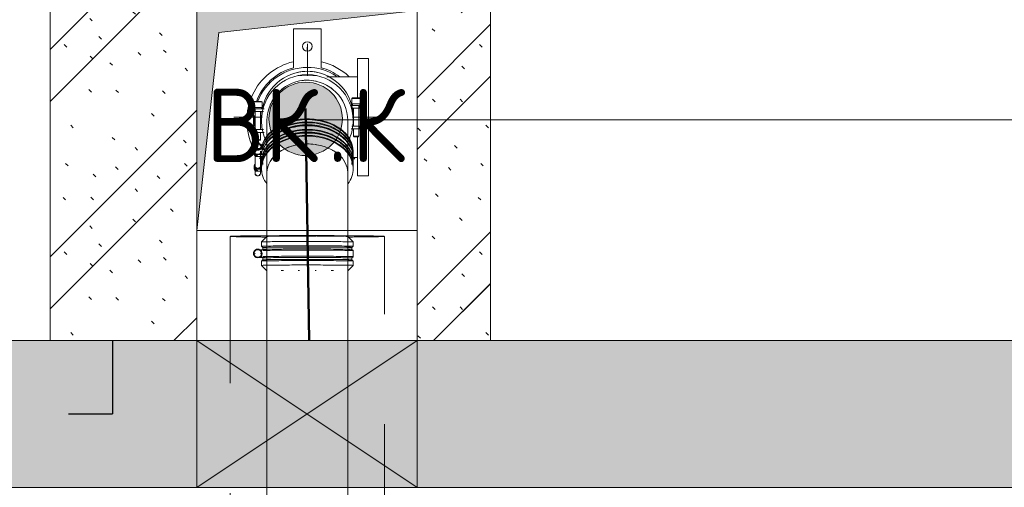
# Model space of a CAD drawing. Header units: millimetres. Extents: x -3267 to 40126, y 29201 to 102288.
# Tile 132 of 256: x 20159 to 21501, y 40994 to 41631. Entities that reach past the tile are written whole.
import ezdxf

# ---------------------------------------------------------------- set-up
doc = ezdxf.new("R2010")
doc.units = ezdxf.units.MM
for name, pattern in [('3_ Штрих_ 1 х 1 мм', [200, 100, -100]), ('4_ Штрихпунктир_ 10 х 2 мм', [1400, 1000, -200, 0, -200]), ('ADSK_Осевая', [450, 250, -100, 0, -100]), ('ADSK_Штрих', [300, 200, -100]), ('ADSK_Штрих_ш2 п1_5', [350, 200, -150])]:
    doc.linetypes.add(name, pattern=pattern)
for name, color, linetype, lineweight in [('A-____-NOTE-TEXT', 5, 'Continuous', 5), ('A-DETL-GENF-OTLN', 7, 'Continuous', 9), ('A-GLAZ-____-MCUT', 7, 'Continuous', 9), ('A-GLAZ-____-OTLN', 7, 'Continuous', 9), ('A-WALL-____-MCUT', 7, 'Continuous', 9), ('A-WALL-____-PATT', 7, 'Continuous', 9), ('I-WALL-____-MCUT', 7, 'Continuous', 9), ('M-EQPM-____-OTLN', 7, 'Continuous', 9), ('P-PIPE-____-CNTR', 7, 'ADSK_Осевая', 18), ('S-BEAM-____-OTLN', 7, 'Continuous', 9), ('S-GRID-____-OTLN', 7, 'Continuous', 9), ('Греющ. кабель', 204, 'Continuous', 50)]:
    doc.layers.add(name, color=color, linetype=linetype, lineweight=lineweight)
for name, color, linetype, lineweight, true_color in [('A-DETL-____-OTLN', 7, 'Continuous', 9, 0x00a600), ('A-DOOR-____-HDLN', 5, 'ADSK_Штрих', 18, 0x0000ff), ('P-PIPE-____-OTLN', 9, 'Continuous', 50, 0x808080)]:
    doc.layers.add(name, color=color, linetype=linetype, lineweight=lineweight, true_color=true_color)
doc.styles.add('GOST Common', font='GOST_Common.ttf', dxfattribs={"height": 100})
pattern_1 = [(135, (150.28, 188.64), (-282.8427, 3e-14), [5, -395]), (135, (174.9, 237.36), (-282.8427, 3e-14), [5, -395]), (135, (211.96, 236.53), (-282.8427, 3e-14), [5, -395]), (135, (114.96, 223.96), (-282.8427, 3e-14), [5, -395]), (135, (77.54, 223.96), (-282.8427, 3e-14), [5, -395]), (135, (57.44, 184.52), (-282.8427, 3e-14), [5, -395]), (135, (66.21, 142.9), (-282.8427, 3e-14), [5, -395]), (135, (107.33, 161), (-282.8427, 3e-14), [5, -395]), (135, (99.08, 130.94), (-282.8427, 3e-14), [5, -395]), (135, (22.6, 136.46), (-282.8427, 3e-14), [5, -395]), (135, (21.16, 168.08), (-282.8427, 3e-14), [5, -395]), (135, (46.13, 96.12), (-282.8427, 3e-14), [5, -395]), (135, (3.54, 74.6), (-282.8427, 3e-14), [5, -395]), (135, (40.3, 47.56), (-282.8427, 3e-14), [5, -395]), (135, (39.77, 18.47), (-282.8427, 3e-14), [5, -395]), (135, (76.94, 37.28), (-282.8427, 3e-14), [5, -395]), (135, (114.18, 62.4), (-282.8427, 3e-14), [5, -395]), (135, (139.87, 90.2), (-282.8427, 3e-14), [5, -395]), (135, (141.44, 15.82), (-282.8427, 3e-14), [5, -395]), (135, (188.69, 26.73), (-282.8427, 3e-14), [5, -395]), (135, (176.14, 51.36), (-282.8427, 3e-14), [5, -395]), (135, (177.03, 0), (-282.8427, 3e-14), [5, -395]), (135, (276.61, 8.22), (-282.8427, 3e-14), [5, -395]), (135, (271.19, 31.72), (-282.8427, 3e-14), [5, -395]), (135, (268.29, 119.65), (-282.8427, 3e-14), [5, -395]), (135, (237.92, 101.95), (-282.8427, 3e-14), [5, -395]), (135, (237.92, 158.27), (-282.8427, 3e-14), [5, -395]), (135, (260.4, 204.35), (-282.8427, 3e-14), [5, -395]), (135, (275.54, 235.4), (-282.8427, 3e-14), [5, -395]), (135, (117.62, 268.96), (-282.8427, 3e-14), [5, -395]), (135, (203.62, 273.83), (-282.8427, 3e-14), [5, -395]), (135, (47.24, 279.3), (-282.8427, 3e-14), [5, -395]), (135, (23.2, 266.16), (-282.8427, 3e-14), [5, -395]), (135, (42.78, 232.52), (-282.8427, 3e-14), [5, -395]), (135, (177.76, 90.57), (-282.8427, 3e-14), [5, -395]), (135, (181.12, 121.8), (-282.8427, 3e-14), [5, -395]), (135, (206.73, 172.06), (-282.8427, 3e-14), [5, -395]), (135, (143.14, 136.62), (-282.8427, 3e-14), [5, -395]), (135, (211.51, 131.86), (-282.8427, 3e-14), [5, -395]), (135, (81.47, 95.1), (-282.8427, 3e-14), [5, -395]), (135, (235.13, 60.46), (-282.8427, 3e-14), [5, -395]), (135, (242.24, 4.89), (-282.8427, 3e-14), [5, -395]), (45, (0, 106.07), (-282.8427, 0), []), (45, (106.07, 0), (-282.8427, 0), []), (45, (176.78, 0), (-282.8427, 0), []), (45, (0, 176.78), (-282.8427, 0), [])]

# ---------------------------------------------------------------- blocks, each defined once
blk = doc.blocks.new('АР_Канал вертикальный прямоугольный - ВК_К-5078308-ВКК_02_К1_З_ЭОМ_кабель_')
at = {"layer": 'M-EQPM-____-OTLN', "lineweight": 5, "true_color": 0xe2e2e2}
blk.add_hatch(color=254, dxfattribs=at).paths.add_polyline_path([(-150, -150), (-120, 120), (150, 150), (-150, 150), (-150, -122.1)])
at = {"layer": 'M-EQPM-____-OTLN', "color": 253, "lineweight": 13, "true_color": 0xaaaaaa}
for p, q in [((150, 150), (-150, 150)), ((-150, 150), (-150, -150)), ((150, 150), (-150, 150)), ((-150, 150), (-150, -150)), ((-120, 120), (150, 150)), ((-120, 120), (150, 150)), ((150, -150), (150, 150)), ((-150, -150), (-120, 120)), ((-150, -150), (-120, 120)), ((-150, -150), (150, -150))]:
    blk.add_line(p, q, dxfattribs=at)
at = {"layer": 'M-EQPM-____-OTLN', "color": 253, "lineweight": 5, "true_color": 0xaaaaaa}
for p, q in [((-150, -150), (-150, 150)), ((-150, 150), (150, 150)), ((150, 150), (150, -150)), ((150, -150), (-150, -150))]:
    blk.add_line(p, q, dxfattribs=at)
blk = doc.blocks.new('АР_Отверстие прямоугольное - ОВВ-6892781-ВКК_02_К1_З_ЭОМ_кабель_')
at = {"layer": 'A-GLAZ-____-OTLN', "lineweight": 5, "true_color": 0xf0f0f0}
blk.add_hatch(color=7, dxfattribs=at).paths.add_polyline_path([(275, 100), (-25, 100), (-25, -100), (275, -100), (275, -8)])
at = {"layer": 'A-GLAZ-____-MCUT', "color": 253, "lineweight": 5, "true_color": 0xaaaaaa}
for p, q in [((-25, 100), (-25, -100)), ((275, 100), (275, -100))]:
    blk.add_line(p, q, dxfattribs=at)
at = {"layer": 'A-GLAZ-____-OTLN', "color": 253, "lineweight": 5, "true_color": 0xaaaaaa}
for p, q in [((275, 100), (-25, -100)), ((-25, 100), (275, -100))]:
    blk.add_line(p, q, dxfattribs=at)
at = {"layer": 'A-GLAZ-____-OTLN', "color": 253, "lineweight": 13, "true_color": 0xaaaaaa}
for p, q in [((275, 100), (-25, 100)), ((-25, 100), (-25, -100)), ((275, -100), (275, 100)), ((-25, -100), (275, -100))]:
    blk.add_line(p, q, dxfattribs=at)
blk = doc.blocks.new('АР_Перемычка - 200__Уx2_50x5__Оп_170_50x5_-250-8174740-ВКК_02_К1_З_ЭОМ_кабель_')
at = {"layer": 'S-BEAM-____-OTLN', "color": 9, "linetype": '3_ Штрих_ 1 х 1 мм', "lineweight": 25, "true_color": 0xc4c4c4}
for p, q in [((1070, 100), (1070, -100)), ((-990, 0), (1070, 0))]:
    blk.add_line(p, q, dxfattribs=at)
blk = doc.blocks.new('Наметкина 10_РД_АР_К1_отсоединено_rvt-1-ВКК_02_К1_З_ЭОМ_кабель_')
at = {"layer": 'A-WALL-____-PATT', "lineweight": 5, "true_color": 0xaaaaaa}
h = blk.add_hatch(dxfattribs=at)
h.set_pattern_fill('FP_1', color=253, style=0, pattern_type=2)
h.set_pattern_definition(pattern_1)
h.paths.add_polyline_path([(18599.8, 41475), (18675, 41475), (18675, 42100), (18475, 42100), (18475, 41475)])
h = blk.add_hatch(dxfattribs=at)
h.set_pattern_fill('FP_1', color=253, style=0, pattern_type=2)
h.set_pattern_definition(pattern_1)
h.paths.add_polyline_path([(19075, 41475), (19075, 42100), (18975, 42100), (18975, 41475)])
h = blk.add_hatch(dxfattribs=at)
h.set_pattern_fill('FP_1', color=253, style=0, pattern_type=2)
h.set_pattern_definition(pattern_1)
h.paths.add_polyline_path([(20925, 41275), (20925, 41475), (18310, 41475), (18310, 41275), (20703.7, 41275)])
h.paths.add_polyline_path([(16670, 41275), (16670, 41475), (16500, 41475), (16500, 41275)])
at = {"layer": 'A-WALL-____-MCUT', "color": 253, "lineweight": 5, "true_color": 0xaaaaaa}
for p, q in [((18675, 41475), (18310, 41475)), ((18975, 41475), (18675, 41475)), ((20925, 41475), (18975, 41475)), ((18310, 41275), (18675, 41275)), ((18675, 41275), (18975, 41275)), ((18975, 41275), (20925, 41275))]:
    blk.add_line(p, q, dxfattribs=at)
at = {"layer": 'I-WALL-____-MCUT', "color": 253, "lineweight": 5, "true_color": 0xaaaaaa}
for p, q in [((18475, 42100), (18475, 41475)), ((19075, 41475), (19075, 42100)), ((18675, 41475), (18675, 41625)), ((18975, 41625), (18975, 41475)), ((18475, 41475), (18675, 41475)), ((18975, 41475), (19075, 41475))]:
    blk.add_line(p, q, dxfattribs=at)
at = {"layer": 'A-GLAZ-____-OTLN', "color": 253, "lineweight": 5, "true_color": 0xaaaaaa, "rotation": 180}
blk.add_blockref('АР_Отверстие прямоугольное - ОВВ-6892781-ВКК_02_К1_З_ЭОМ_кабель_', (18950, 41375), dxfattribs=at)
at = {"layer": 'M-EQPM-____-OTLN', "color": 253, "lineweight": 5, "true_color": 0xaaaaaa}
blk.add_blockref('АР_Канал вертикальный прямоугольный - ВК_К-5078308-ВКК_02_К1_З_ЭОМ_кабель_', (18825, 41775), dxfattribs=at)
at = {"layer": 'S-BEAM-____-OTLN', "color": 253, "lineweight": 5, "true_color": 0xaaaaaa}
blk.add_blockref('АР_Перемычка - 200__Уx2_50x5__Оп_170_50x5_-250-8174740-ВКК_02_К1_З_ЭОМ_кабель_', (17490, 41375), dxfattribs=at)
at = {"layer": 'A-____-NOTE-TEXT', "color": 253, "lineweight": 5, "true_color": 0xaaaaaa, "char_height": 100, "attachment_point": 1, "style": 'GOST Common'}
for s, insert, width in [('ВК', (18687.4, 41818.6), 200.422), ('\\fGOST Common|b0|i0|c204|p34|;К', (18885.8, 41818.6), 96.202), ('\\fGOST Common|b0|i0|c204|p34|;.', (18852.8, 41818.6), 40.084)]:
    blk.add_mtext(s, dxfattribs=dict(at, insert=insert, width=width))
blk = doc.blocks.new('ВК_Чугун_Безраструбная_Отвод - SML-27687434-ВКК_02_К1_З_ЭОМ_кабель_')
at = {"layer": 'P-PIPE-____-OTLN', "color": 46, "lineweight": 9, "true_color": 0x785107, "flags": 128}
for points in [[(18770.5, 41704.2), (18770.5, 41676.7), (18770.5, 41644.7), (18770.5, 41617.9)], [(18880.5, 41617.9), (18880.5, 41651.1), (18880.5, 41682.4), (18880.5, 41704.2)]]:
    blk.add_lwpolyline(points, dxfattribs=at)
at = {"layer": 'P-PIPE-____-OTLN', "color": 46, "lineweight": 9, "true_color": 0x785107}
for major_axis, start_param, end_param in [((-55, 0), 4.712389, 6.283185), ((55, 0), 1.391675, 1.570796), ((55, 0), 0, 1.378162)]:
    blk.add_ellipse((18825.5, 41704.2), major_axis=major_axis, ratio=0.707107, start_param=start_param, end_param=end_param, dxfattribs=at)
at = {"layer": 'P-PIPE-____-OTLN', "color": 43, "lineweight": 9, "true_color": 0xbba883}
for start_param, end_param in [(2.879793, 3.141593), (2.733873, 2.832035), (2.617994, 2.709567), (2.277935, 2.617994), (2.094395, 2.203768), (1.808088, 2.07972), (1.570796, 1.763431), (1.378162, 1.562813), (1.047198, 1.333505), (0.937825, 1.045012), (0.785398, 0.863658), (0.432026, 0.785398), (0.274012, 0.40772), (0, 0.261799)]:
    blk.add_ellipse((18825.5, 41617), major_axis=(55, 0), ratio=0.01, start_param=start_param, end_param=end_param, dxfattribs=at)
blk = doc.blocks.new('Соединитель Norma Rapid1 - Соединитель Norma Rapid 2-27521680-ВКК_02_К1_З_ЭОМ_кабель_')
at = {"layer": 'P-PIPE-____-OTLN', "lineweight": 9}
for p, q in [((18770.5, 41617), (18763, 41609.5)), ((18763, 41609.5), (18763, 41603.6)), ((18888, 41609.5), (18880.5, 41617)), ((18888, 41603.6), (18888, 41609.5)), ((18752.2, 41593.8), (18752.2, 41593.7)), ((18754.4, 41593.7), (18754.4, 41593.3)), ((18770, 41598.7), (18761, 41598.7)), ((18761.7, 41593.3), (18761.7, 41593.7)), ((18763, 41603.6), (18765.1, 41601.9)), ((18765.1, 41599.4), (18763, 41597.7)), ((18763, 41597.7), (18763, 41589.4)), ((18763.9, 41593.7), (18763.9, 41593.8)), ((18765.1, 41601.9), (18765.1, 41599.4)), ((18886, 41601.9), (18888, 41603.6)), ((18886, 41599.4), (18886, 41601.9)), ((18888, 41597.7), (18886, 41599.4)), ((18888, 41589.4), (18888, 41597.7)), ((18758, 41588.7), (18767.7, 41588.7)), ((18758, 41588.4), (18764.2, 41588.4)), ((18763, 41589.4), (18765.1, 41587.7)), ((18765.1, 41585.2), (18763, 41583.5)), ((18763, 41583.5), (18763, 41577.5)), ((18765.1, 41587.7), (18765.1, 41585.2)), ((18769.1, 41588.7), (18770.3, 41588.7)), ((18886, 41587.7), (18888, 41589.4)), ((18886, 41585.2), (18886, 41587.7)), ((18888, 41583.5), (18886, 41585.2)), ((18888, 41577.5), (18888, 41583.5)), ((18763, 41577.5), (18770.5, 41570)), ((18880.5, 41570), (18888, 41577.5))]:
    blk.add_line(p, q, dxfattribs=at)
for centre, major_axis, ratio, start_param, end_param in [((18825.5, 41609.5), (62.5, 0), 0.01, 2.585843, 3.141593), ((18825.5, 41617), (55, 0), 0.01, 3.131592, 3.141593), ((18825.5, 41609.5), (62.5, 0), 0.01, 2.026413, 2.584441), ((18825.5, 41617), (55, 0), 0.01, 2.202619, 2.279103), ((18825.5, 41609.5), (62.5, 0), 0.01, 1.575921, 2.025301), ((18825.5, 41617), (55, 0), 0.01, 1.762845, 1.795196), ((18825.5, 41609.5), (62.5, 0), 0.01, 1.102463, 1.563792), ((18825.5, 41617), (55, 0), 0.01, 1.346397, 1.378747), ((18825.5, 41609.5), (62.5, 0), 0.01, 0.539319, 1.101273), ((18825.5, 41617), (55, 0), 0.01, 0.862489, 0.938973), ((18825.5, 41617), (55, 0), 0.01, 0.448799, 0.505317), ((18825.5, 41609.5), (62.5, 0), 0.01, 0.01, 0.537694), ((18825.5, 41617), (55, 0), 0.01, 0, 0.01), ((18825.5, 41609.5), (62.5, 0), 0.01, 0, 0.01), ((18758, 41593.8), (5.85, 0), 0.99995, 2.094395, 3.141593), ((18758, 41593.7), (5.85, 0), 0.99995, 2.094395, 3.141593), ((18758, 41593.8), (5.85, 0), 0.99995, 3.141593, 4.18879), ((18758, 41593.7), (5.85, 0), 0.99995, 3.141593, 6.283185), ((18758, 41593.8), (5, 0), 0.99995, 0, 3.141593), ((18758, 41593.7), (5, 0), 0.99995, 2.617994, 3.141593), ((18758, 41593.7), (5, 0), 0.99995, 2.617994, 3.141593), ((18758, 41593.4), (5, 0), 0.99995, 2.617994, 3.141593), ((18758, 41593.4), (5, 0), 0.99995, 2.617994, 3.141593), ((18758, 41593.8), (5, 0), 0.99995, 3.141593, 6.283185), ((18758, 41593.7), (5, 0), 0.99995, 3.141593, 3.665191), ((18758, 41593.7), (5, 0), 0.99995, 3.141593, 3.665191), ((18758, 41593.4), (5, 0), 0.99995, 3.141593, 3.665191), ((18758, 41593.4), (5, 0), 0.99995, 3.141593, 3.926991), ((18758, 41593.8), (5.85, 0), 0.99995, 0, 2.094395), ((18758, 41593.8), (5.85, 0), 0.99995, 4.18879, 6.283185), ((18758, 41593.7), (5.85, 0), 0.99995, 0, 1.047198), ((18825.5, 41603.6), (62.5, 0), 0.01, 2.692794, 3.141593), ((18825.5, 41601.9), (60.4, 0), 0.01, 2.633112, 3.141593), ((18825.5, 41599.4), (60.4, 0), 0.01, 2.633551, 3.141593), ((18825.5, 41599.4), (60.4, 0), 0.01, 3.141593, 3.318184), ((18825.5, 41597.7), (62.5, 0), 0.01, 2.692794, 2.875953), ((18825.5, 41599.4), (60.4, 0), 0.01, 3.400535, 3.549863), ((18825.5, 41603.6), (62.5, 0), 0.01, 2.586875, 2.692794), ((18825.5, 41597.7), (62.5, 0), 0.01, 2.587898, 2.692794), ((18825.5, 41603.6), (62.5, 0), 0.01, 2.243995, 2.584441), ((18825.5, 41597.7), (62.5, 0), 0.01, 2.028066, 2.584441), ((18825.5, 41601.9), (60.4, 0), 0.01, 2.249342, 2.63028), ((18825.5, 41599.4), (60.4, 0), 0.01, 2.249342, 2.63028), ((18825.5, 41603.6), (62.5, 0), 0.01, 2.027243, 2.243995), ((18825.5, 41601.9), (60.4, 0), 0.01, 2.043845, 2.243995), ((18825.5, 41599.4), (60.4, 0), 0.01, 2.044198, 2.243995), ((18825.5, 41603.6), (62.5, 0), 0.01, 1.795196, 2.025301), ((18825.5, 41601.9), (60.4, 0), 0.01, 1.795196, 2.041585), ((18825.5, 41599.4), (60.4, 0), 0.01, 1.576095, 2.041585), ((18825.5, 41597.7), (62.5, 0), 0.01, 1.575921, 2.025301), ((18825.5, 41603.6), (62.5, 0), 0.01, 1.575921, 1.795196), ((18825.5, 41601.9), (60.4, 0), 0.01, 1.576095, 1.795196), ((18825.5, 41603.6), (62.5, 0), 0.01, 1.346397, 1.563792), ((18825.5, 41601.9), (60.4, 0), 0.01, 1.086899, 1.563554), ((18825.5, 41599.4), (60.4, 0), 0.01, 1.087277, 1.563554), ((18825.5, 41597.7), (62.5, 0), 0.01, 1.104233, 1.563792), ((18825.5, 41603.6), (62.5, 0), 0.01, 1.103352, 1.346397), ((18825.5, 41603.6), (62.5, 0), 0.01, 0.897598, 1.101273), ((18825.5, 41601.9), (60.4, 0), 0.01, 0.494476, 1.084479), ((18825.5, 41599.4), (60.4, 0), 0.01, 0.494985, 1.084479), ((18825.5, 41597.7), (62.5, 0), 0.01, 0.5417, 1.101273), ((18825.5, 41603.6), (62.5, 0), 0.01, 0.540515, 0.897598), ((18825.5, 41601.9), (60.4, 0), 0.01, 0.448799, 0.491194), ((18825.5, 41599.4), (60.4, 0), 0.01, 0, 0.491194), ((18825.5, 41603.6), (62.5, 0), 0.01, 0, 0.537694), ((18825.5, 41597.7), (62.5, 0), 0.01, 0, 0.537694), ((18825.5, 41601.9), (60.4, 0), 0.01, 0, 0.448799), ((18825.5, 41599.4), (60.4, 0), 0.01, 5.874915, 6.024243), ((18825.5, 41603.6), (62.5, 0), 0.01, 5.834386, 5.931047), ((18758, 41593.4), (5, 0), 0.99995, 3.665191, 3.926991), ((18758, 41593.4), (5, 0), 0.99995, 4.45059, 4.712389), ((18758, 41593.4), (5, 0), 0.99995, 4.45059, 4.712389), ((18825.5, 41583.5), (62.5, 0), 0.01, 2.590359, 3.129675), ((18825.5, 41583.5), (62.5, 0), 0.01, 3.129675, 3.141593), ((18825.5, 41587.7), (60.4, 0), 0.01, 2.635657, 3.141593), ((18825.5, 41585.2), (60.4, 0), 0.01, 2.636096, 3.141593), ((18825.5, 41589.4), (62.5, 0), 0.01, 2.589337, 2.875781), ((18825.5, 41585.2), (60.4, 0), 0.01, 3.400535, 3.549863), ((18825.5, 41589.4), (62.5, 0), 0.01, 2.029224, 2.584441), ((18825.5, 41583.5), (62.5, 0), 0.01, 2.030047, 2.584441), ((18825.5, 41587.7), (60.4, 0), 0.01, 2.249342, 2.63028), ((18825.5, 41585.2), (60.4, 0), 0.01, 2.249342, 2.63028), ((18825.5, 41587.7), (60.4, 0), 0.01, 2.045893, 2.243995), ((18825.5, 41585.2), (60.4, 0), 0.01, 2.046246, 2.243995), ((18825.5, 41589.4), (62.5, 0), 0.01, 1.575921, 2.025301), ((18825.5, 41587.7), (60.4, 0), 0.01, 1.576095, 2.041585), ((18825.5, 41585.2), (60.4, 0), 0.01, 1.576095, 2.041585), ((18825.5, 41583.5), (62.5, 0), 0.01, 1.575921, 2.025301), ((18825.5, 41589.4), (62.5, 0), 0.01, 1.105473, 1.563792), ((18825.5, 41587.7), (60.4, 0), 0.01, 1.346397, 1.563554), ((18825.5, 41585.2), (60.4, 0), 0.01, 1.08947, 1.563554), ((18825.5, 41583.5), (62.5, 0), 0.01, 1.346397, 1.563792), ((18825.5, 41587.7), (60.4, 0), 0.01, 1.089092, 1.346397), ((18825.5, 41583.5), (62.5, 0), 0.01, 1.106354, 1.346397), ((18825.5, 41589.4), (62.5, 0), 0.01, 0.543368, 1.101273), ((18825.5, 41587.7), (60.4, 0), 0.01, 0.497425, 1.084479), ((18825.5, 41585.2), (60.4, 0), 0.01, 0.497934, 1.084479), ((18825.5, 41583.5), (62.5, 0), 0.01, 0.544552, 1.101273), ((18825.5, 41587.7), (60.4, 0), 0.01, 0, 0.491194), ((18825.5, 41585.2), (60.4, 0), 0.01, 0, 0.491194), ((18825.5, 41589.4), (62.5, 0), 0.01, 0, 0.537694), ((18825.5, 41583.5), (62.5, 0), 0.01, 0, 0.537694), ((18825.5, 41585.2), (60.4, 0), 0.01, 5.874915, 6.024243), ((18825.5, 41585.2), (60.4, 0), 0.01, 6.106594, 6.283185), ((18825.5, 41577.5), (62.5, 0), 0.01, 2.591391, 3.141593), ((18825.5, 41577.5), (62.5, 0), 0.01, 2.030877, 2.584441), ((18825.5, 41570), (55, 0), 0.01, 2.243995, 2.279103), ((18825.5, 41570), (55, 0), 0.01, 2.202619, 2.243995), ((18825.5, 41577.5), (62.5, 0), 0.01, 1.575921, 2.025301), ((18825.5, 41570), (55, 0), 0.01, 1.762845, 1.795196), ((18825.5, 41577.5), (62.5, 0), 0.01, 1.107243, 1.563792), ((18825.5, 41570), (55, 0), 0.01, 1.346397, 1.378747), ((18825.5, 41577.5), (62.5, 0), 0.01, 0.897598, 1.101273), ((18825.5, 41570), (55, 0), 0.01, 0.862489, 0.938973), ((18825.5, 41577.5), (62.5, 0), 0.01, 0.545748, 0.897598), ((18825.5, 41577.5), (62.5, 0), 0.01, 0.448799, 0.537694), ((18825.5, 41577.5), (62.5, 0), 0.01, 0, 0.448799)]:
    blk.add_ellipse(centre, major_axis=major_axis, ratio=ratio, start_param=start_param, end_param=end_param, dxfattribs=at)
blk = doc.blocks.new('Соединитель Norma Rapid1 - Соединитель Norma Rapid 2-V1222-ВКК_02_К1_З_ЭОМ_кабель_')
at = {"layer": 'P-PIPE-____-OTLN', "color": 7, "lineweight": 9}
for p, q in [((18752.2, 41738.7), (18752.2, 41733.5)), ((18753, 41732.2), (18753, 41729.4)), ((18753.5, 41730.9), (18754.4, 41730.1)), ((18754.4, 41732.2), (18754.4, 41702.4)), ((18758, 41728.6), (18766.7, 41728.6)), ((18761.7, 41702.4), (18761.7, 41732.2)), ((18761.7, 41730.1), (18762.6, 41730.9)), ((18763, 41732.1), (18763, 41727.9)), ((18763.9, 41733.5), (18763.9, 41738.7)), ((18766.7, 41735.7), (18763.9, 41735.7)), ((18888, 41727.9), (18888, 41732.1)), ((18766.8, 41725.9), (18758, 41725.9)), ((18763.4, 41715.7), (18761.7, 41715.7)), ((18763, 41723.7), (18763, 41717.9)), ((18765.1, 41726.7), (18765.1, 41724.9)), ((18765.1, 41716.6), (18765.1, 41714.9)), ((18886, 41724.9), (18886, 41726.7)), ((18886, 41714.9), (18886, 41716.6)), ((18888, 41717.9), (18888, 41723.7)), ((18753, 41712.2), (18753, 41709.4)), ((18755.4, 41700.6), (18755.9, 41700.3)), ((18758, 41708.6), (18763.3, 41708.6)), ((18764.2, 41705.9), (18758, 41705.9)), ((18760.2, 41700.3), (18760.6, 41700.6)), ((18763, 41713.7), (18763, 41709.5)), ((18888, 41709.5), (18888, 41713.7))]:
    blk.add_line(p, q, dxfattribs=at)
for centre, major_axis, start_param, end_param in [((18825.5, 41727.9), (62.5, 0), 0, 2.936458), ((18825.5, 41732.1), (62.5, 0), 1.795197, 2.243995), ((18825.5, 41726.7), (60.4, 0), 1.795197, 2.249342), ((18825.5, 41732.1), (62.5, 0), 1.346398, 1.795196), ((18825.5, 41723.7), (62.5, 0), 1.346398, 1.795196), ((18825.5, 41726.7), (60.4, 0), 1.346398, 1.795196), ((18825.5, 41737.4), (55, 0), 1.540533, 1.60106), ((18825.5, 41726.7), (60.4, 0), 0.897598, 1.346397), ((18825.5, 41732.1), (62.5, 0), 0.897599, 1.346397), ((18825.5, 41732.1), (62.5, 0), 2.243996, 3.034976), ((18825.5, 41717.9), (62.5, 0), 0, 2.875781), ((18825.5, 41723.7), (62.5, 0), 2.243996, 2.875781), ((18825.5, 41723.7), (62.5, 0), 1.795197, 2.243995), ((18825.5, 41713.7), (62.5, 0), 1.795197, 2.243995), ((18825.5, 41716.6), (60.4, 0), 1.795197, 2.249342), ((18825.5, 41713.7), (62.5, 0), 1.346398, 1.795196), ((18825.5, 41716.6), (60.4, 0), 1.346398, 1.795196), ((18825.5, 41716.6), (60.4, 0), 0.897598, 1.346397), ((18825.5, 41723.7), (62.5, 0), 0.897599, 1.346397), ((18825.5, 41713.7), (62.5, 0), 0.897599, 1.346397), ((18825.5, 41732.1), (62.5, 0), 0, 0.897598), ((18825.5, 41723.7), (62.5, 0), 0, 0.897598), ((18758, 41739.3), (5, 0), 0.216927, 2.924672), ((18825.5, 41709.5), (62.5, 0), 0, 3.141593), ((18825.5, 41713.7), (62.5, 0), 2.243996, 3.141593), ((18825.5, 41704.2), (55, 0), 1.762845, 1.795196), ((18825.5, 41704.2), (55, 0), 1.346397, 1.378747), ((18825.5, 41713.7), (62.5, 0), 0, 0.897598), ((18758, 41738.7), (5.85, 0), 2.680302, 3.05896), ((18758, 41738.7), (5.85, 0), 3.141593, 4.188784), ((18758, 41733.5), (5.85, 0), 3.141593, 6.283185), ((18758, 41739.3), (5, 0), 3.141593, 6.283185), ((18758, 41732.2), (5, 0), 3.141593, 4.712389), ((18758, 41729.4), (5, 0), 2.617994, 3.141593), ((18758, 41729.4), (5, 0), 3.141593, 4.712389), ((18758, 41732.2), (4.64, 0), 3.236366, 6.188412), ((18758, 41729.4), (4, 0), 2.879793, 3.141593), ((18758, 41729.4), (4, 0), 3.141593, 4.712389), ((18758, 41738.7), (5.85, 0), 4.18879, 6.283185), ((18825.5, 41704.2), (55, 0), 2.202619, 2.279103), ((18825.5, 41704.2), (55, 0), 0.862489, 0.938973), ((18825.5, 41727.9), (62.5, 0), 6.245825, 6.283185), ((18758, 41712.2), (5, 0), 2.356194, 3.141593), ((18825.5, 41717.9), (62.5, 0), 2.953613, 3.141593), ((18825.5, 41723.7), (62.5, 0), 3.091025, 3.141593), ((18825.5, 41717.9), (62.5, 0), 3.141593, 3.178953), ((18825.5, 41704.2), (55, 0), 2.692794, 2.712063), ((18825.5, 41704.2), (55, 0), 0.42953, 0.448799), ((18825.5, 41717.9), (62.5, 0), 6.245825, 6.283185), ((18758, 41712.2), (5, 0), 3.141593, 4.712389), ((18758, 41709.4), (5, 0), 2.356194, 3.141593), ((18758, 41709.4), (5, 0), 3.141593, 4.712389), ((18758, 41712.2), (4, 0), 2.879793, 3.141593), ((18758, 41712.2), (4, 0), 3.141593, 6.283185), ((18758, 41709.4), (4, 0), 2.879793, 3.141593), ((18758, 41709.4), (4, 0), 3.141593, 4.712389), ((18758, 41702.4), (3.64, 0), 3.141593, 6.283185), ((18758, 41701.8), (3.03, 0), 3.141593, 6.283185), ((18758, 41712.2), (4, 0), 0, 0.261799), ((18825.5, 41709.5), (62.5, 0), 3.141593, 3.638238), ((18825.5, 41709.5), (62.5, 0), 5.793499, 6.283185)]:
    blk.add_ellipse(centre, major_axis=major_axis, ratio=0.707107, start_param=start_param, end_param=end_param, dxfattribs=at)
blk = doc.blocks.new('ВК_Чугун_Безраструбная_Отвод - SML-27687402-ВКК_02_К1_З_ЭОМ_кабель_')
at = {"layer": 'P-PIPE-____-OTLN', "color": 46, "lineweight": 9, "true_color": 0x785107, "flags": 128}
for points in [[(18770.5, 41775), (18770.5, 41770.3), (18770.5, 41756.4), (18770.5, 41738.4)], [(18880.5, 41738.4), (18880.5, 41759.1), (18880.5, 41771.6), (18880.5, 41775)]]:
    blk.add_lwpolyline(points, dxfattribs=at)
at = {"layer": 'P-PIPE-____-OTLN', "color": 46, "lineweight": 9, "true_color": 0x785107}
for start, end in [(90, 133.6784), (0, 90), (135, 180)]:
    blk.add_arc((18825.5, 41775), 55, start, end, dxfattribs=at)
for start_param, end_param in [(1.876359, 2.15425), (1.570797, 1.7897), (1.351894, 1.570797), (0.987343, 1.265236)]:
    blk.add_ellipse((18825.5, 41738.4), major_axis=(55, 0), ratio=0.707107, start_param=start_param, end_param=end_param, dxfattribs=at)
blk = doc.blocks.new('Соединитель Norma Rapid1 - Соединитель Norma Rapid 2-V1223-ВКК_02_К1_З_ЭОМ_кабель_')
at = {"layer": 'P-PIPE-____-OTLN', "color": 7, "lineweight": 9}
for p, q in [((18752.2, 41739.7), (18752.2, 41734.5)), ((18753, 41733.1), (18753, 41730.4)), ((18753.5, 41731.9), (18754.4, 41731.1)), ((18754.4, 41733.1), (18754.4, 41703.3)), ((18760, 41729.6), (18766.1, 41729.6)), ((18761.7, 41703.3), (18761.7, 41733.1)), ((18761.7, 41731.1), (18762.6, 41731.9)), ((18763, 41733.1), (18763, 41728.9)), ((18763.9, 41734.5), (18763.9, 41739.7)), ((18767.1, 41736.7), (18763.9, 41736.7)), ((18765.1, 41727.7), (18765.1, 41725.9)), ((18886, 41725.9), (18886, 41727.7)), ((18888, 41728.9), (18888, 41733.1)), ((18763.4, 41716.7), (18761.7, 41716.7)), ((18763, 41724.7), (18763, 41718.8)), ((18763, 41714.7), (18763, 41710.5)), ((18765.1, 41717.6), (18765.1, 41715.9)), ((18886, 41715.9), (18886, 41717.6)), ((18888, 41718.8), (18888, 41724.7)), ((18888, 41710.5), (18888, 41714.7)), ((18753, 41713.1), (18753, 41710.4)), ((18755.4, 41701.5), (18755.9, 41701.2)), ((18758, 41709.6), (18763.1, 41709.6)), ((18760.2, 41701.2), (18760.6, 41701.5))]:
    blk.add_line(p, q, dxfattribs=at)
for centre, major_axis, start_param, end_param in [((18825.5, 41733.1), (-62.5, 0), 3.141593, 6.199425), ((18825.5, 41724.7), (62.5, 0), 0.000001, 2.875781), ((18825.5, 41728.9), (62.5, 0), 1.795197, 2.692794), ((18825.5, 41728.9), (62.5, 0), 1.346398, 1.795196), ((18825.5, 41738.4), (55, 0), 1.346398, 1.795197), ((18825.5, 41728.9), (62.5, 0), 0.897599, 1.346397), ((18825.5, 41714.7), (62.5, 0), 0.000001, 3.141593), ((18825.5, 41718.8), (62.5, 0), 1.795197, 2.692794), ((18825.5, 41718.8), (62.5, 0), 1.346398, 1.795196), ((18825.5, 41710.5), (62.5, 0), 1.346398, 1.795196), ((18825.5, 41718.8), (62.5, 0), 0.897599, 1.346397), ((18825.5, 41728.9), (62.5, 0), 0.4488, 0.897598), ((18758, 41739.7), (5.85, 0), 2.094394, 3.141592), ((18758, 41740.3), (5, 0), 1.570796, 3.141592), ((18758, 41740.3), (5, 0), 6.283185, 7.853981), ((18758, 41739.7), (5.85, 0), 0, 1.047197), ((18825.5, 41728.9), (62.5, 0), 2.692794, 2.959314), ((18825.5, 41710.5), (62.5, 0), 1.795197, 2.692794), ((18825.5, 41710.5), (62.5, 0), 0.897599, 1.346397), ((18825.5, 41718.8), (62.5, 0), 0.4488, 0.897598), ((18825.5, 41710.5), (62.5, 0), 0.4488, 0.897598), ((18825.5, 41728.9), (62.5, 0), 0.000001, 0.448798), ((18758, 41739.7), (5.85, 0), 3.141593, 3.747836), ((18758, 41730.4), (5, 0), 2.879793, 3.141592), ((18758, 41730.4), (5, 0), 3.141593, 4.712388), ((18758, 41740.3), (5, 0), 3.358518, 6.066263), ((18758, 41730.4), (4, 0), 3.141593, 4.450589), ((18758, 41739.7), (5.85, 0), 5.676978, 6.283185), ((18825.5, 41710.5), (62.5, 0), 2.692794, 3.141593), ((18825.5, 41718.8), (62.5, 0), 2.692794, 2.875781), ((18825.5, 41718.8), (62.5, 0), 0.000001, 0.448798), ((18825.5, 41710.5), (-62.5, 0), 3.141593, 3.590391), ((18758, 41713.1), (5, 0), 2.356194, 3.141592), ((18825.5, 41718.8), (62.5, 0), 2.97647, 3.141593), ((18825.5, 41724.7), (62.5, 0), 3.113881, 3.141593), ((18758, 41713.1), (5, 0), 3.141593, 4.712386), ((18758, 41710.4), (5, 0), 2.356194, 3.141592), ((18758, 41710.4), (5, 0), 3.141593, 4.712386), ((18758, 41713.1), (4, 0), 2.879793, 3.141592), ((18758, 41713.1), (4, 0), 3.141593, 4.450589), ((18758, 41710.4), (4, 0), 2.879793, 3.141592), ((18758, 41710.4), (4, 0), 3.141593, 4.450589), ((18758, 41713.1), (4, 0), 4.974188, 6.283185), ((18758, 41713.1), (4, 0), 0, 0.261799)]:
    blk.add_ellipse(centre, major_axis=major_axis, ratio=0.707107, start_param=start_param, end_param=end_param, dxfattribs=at)
blk = doc.blocks.new('Соединитель Norma Rapid1 - Соединитель Norma Rapid 2-V1224-ВКК_02_К1_З_ЭОМ_кабель_')
at = {"layer": 'P-PIPE-____-OTLN', "color": 7, "lineweight": 9}
for p, q in [((18753, 41801.2), (18752.2, 41800.4)), ((18752.2, 41800.4), (18752.2, 41793)), ((18763.9, 41800.4), (18752.2, 41800.4)), ((18763, 41801.2), (18753, 41801.2)), ((18753, 41801.2), (18763, 41801.2)), ((18763.9, 41800.4), (18763, 41801.2)), ((18763.9, 41793), (18763.9, 41800.4)), ((18752.2, 41793), (18753.4, 41791.1)), ((18763.9, 41793), (18752.2, 41793)), ((18753, 41791.1), (18753, 41787.2)), ((18753, 41791.1), (18758, 41791.1)), ((18753, 41787.2), (18754.5, 41787.2)), ((18758, 41787.2), (18753, 41787.2)), ((18758, 41791.1), (18753.4, 41791.1)), ((18754, 41787.2), (18758, 41787.2)), ((18754.2, 41787.2), (18754, 41787.2)), ((18757, 41791.1), (18754.2, 41791.1)), ((18754.4, 41791.1), (18754.4, 41748.9)), ((18758, 41791.1), (18766.7, 41791.1)), ((18765.8, 41787.2), (18758, 41787.2)), ((18761.7, 41762.8), (18761.7, 41787.2)), ((18762.7, 41791.1), (18763.9, 41793)), ((18753, 41762.8), (18753, 41758.9)), ((18753, 41762.8), (18758, 41762.8)), ((18754.5, 41762.8), (18753, 41762.8)), ((18753, 41758.9), (18754.5, 41758.9)), ((18758, 41758.9), (18753, 41758.9)), ((18754, 41762.8), (18754.2, 41762.8)), ((18758, 41762.8), (18754, 41762.8)), ((18754, 41758.9), (18758, 41758.9)), ((18754.2, 41758.9), (18754, 41758.9)), ((18758, 41762.8), (18765.8, 41762.8)), ((18766.7, 41758.9), (18758, 41758.9)), ((18761.7, 41748.9), (18761.7, 41758.9)), ((18754.4, 41748.9), (18755, 41748.1)), ((18761.7, 41748.9), (18754.4, 41748.9)), ((18761.1, 41748.1), (18755, 41748.1)), ((18755, 41748.1), (18761.1, 41748.1)), ((18761.1, 41748.1), (18761.7, 41748.9))]:
    blk.add_line(p, q, dxfattribs=at)
for radius, start, end in [(62.5, 0, 180), (62.5, 77.1429, 102.8572), (62.5, 77.1429, 102.8572), (62.5, 77.1429, 102.8572), (62.5, 77.1429, 102.8572), (62.5, 77.1429, 102.8572), (55, 77.1429, 104.6539), (55, 126.2008, 130.583), (55, 49.417, 53.7992), (55, 154.2857, 156.6941), (55, 23.306, 25.7143), (62.5, 180, 203.2824), (62.5, 336.7174, 0)]:
    blk.add_arc((18825.5, 41775), radius, start, end, dxfattribs=at)
blk = doc.blocks.new('ВК_Чугун_Безраструбная_Ревизия прямоугольная - R-27464636-ВКК_02_К1_З_ЭОМ_кабель_')
at = {"layer": 'P-PIPE-____-OTLN', "color": 46, "lineweight": 9, "true_color": 0x785107}
for p, q in [((18908.7, 41859.6), (18893.7, 41859.6)), ((18851.9, 41834.6), (18893.7, 41834.6)), ((18893.7, 41804.9), (18893.7, 41829.6)), ((18908.7, 41829.6), (18908.7, 41729.6)), ((18893.7, 41729.6), (18893.7, 41753.5)), ((18893.7, 41724.6), (18888, 41724.6)), ((18893.7, 41699.6), (18908.7, 41699.6))]:
    blk.add_line(p, q, dxfattribs=at)
for centre, start_param, end_param in [((18893.7, 41829.6), 0, 1.570796), ((18908.7, 41829.6), 0, 1.570796), ((18893.7, 41729.6), 1.570796, 3.141593), ((18908.7, 41729.6), 1.570796, 3.141593)]:
    blk.add_ellipse(centre, major_axis=(0, 30), ratio=0.00009, start_param=start_param, end_param=end_param, dxfattribs=at)
blk = doc.blocks.new('ВК_SML_Опорная труба для стояков_Опорное кольцо - Опорное кольцо-43352124-ВКК_02_К1_З_ЭОМ_кабель_')
at = {"layer": 'P-PIPE-____-OTLN', "color": 46, "lineweight": 9, "true_color": 0x785107}
for p, q in [((18844.5, 41900), (18806.5, 41900)), ((18806.5, 41900), (18806.5, 41847)), ((18844.5, 41847), (18844.5, 41900))]:
    blk.add_line(p, q, dxfattribs=at)
for centre, radius, start, end in [((18825.5, 41876), 6.5, 0, 180), ((18825.5, 41876), 6.5, 180, 0), ((18825.5, 41775), 82.5, 103.5407, 206.1052), ((18825.5, 41775), 82.5, 46.5376, 76.4593), ((18825.5, 41776), 73.5, 104.9813, 160.6061), ((18825.5, 41775), 72.5, 90, 159.4287), ((18825.5, 41775), 72.5, 56.873, 90), ((18825.5, 41776), 73.5, 53.3472, 75.0187), ((18825.5, 41776), 73.5, 168.088, 192.9165), ((18825.5, 41775), 72.5, 174.4553, 185.5447), ((18825.5, 41776), 73.5, 201.658, 206.5057), ((18825.5, 41775), 72.5, 201.1297, 209.9042), ((18825.5, 41775), 82.5, 218.0421, 219.7573), ((18825.5, 41775), 82.5, 320.2342, 321.766)]:
    blk.add_arc(centre, radius, start, end, dxfattribs=at)
blk = doc.blocks.new('Соединитель Norma Rapid - Соединитель Norma Rapid-28483966-ВКК_02_К1_З_ЭОМ_кабель_')
at = {"layer": 'P-PIPE-____-OTLN', "color": 7, "lineweight": 9}
blk.add_ellipse((18825.7, 41779.6), major_axis=(0, 62.5), ratio=1, start_param=6.058786, end_param=6.507585, dxfattribs=at)
blk.add_ellipse((18825.7, 41779.6), major_axis=(0, 62.5), ratio=1, start_param=6.058786, end_param=6.507585, dxfattribs=at)
blk.add_ellipse((18825.7, 41779.6), major_axis=(0, 62.5), ratio=1, start_param=6.058786, end_param=6.507585, dxfattribs=at)
blk.add_ellipse((18825.7, 41779.6), major_axis=(0, 62.5), ratio=1, start_param=6.058786, end_param=6.507585, dxfattribs=at)
blk.add_ellipse((18825.7, 41779.6), major_axis=(0, 62.5), ratio=1, start_param=6.058786, end_param=6.507585, dxfattribs=at)
blk.add_ellipse((18825.7, 41779.6), major_axis=(0, 62.5), ratio=1, start_param=6.058786, end_param=6.507585, dxfattribs=at)
blk = doc.blocks.new('Соединитель Norma Rapid - Соединитель Norma Rapid-V1245-ВКК_02_К1_З_ЭОМ_кабель_')
at = {"layer": 'P-PIPE-____-OTLN', "color": 7, "lineweight": 9}
for p, q in [((18884.5, 41795.6), (18892.2, 41795.6)), ((18887.2, 41805.8), (18886.3, 41804.9)), ((18886.3, 41804.9), (18886.3, 41797.6)), ((18898, 41804.9), (18886.3, 41804.9)), ((18886.3, 41797.6), (18887.5, 41795.6)), ((18898, 41797.6), (18886.3, 41797.6)), ((18887.2, 41805.8), (18897.2, 41805.8)), ((18897.2, 41805.8), (18887.2, 41805.8)), ((18892.2, 41795.6), (18897.2, 41795.6)), ((18896.8, 41795.6), (18892.2, 41795.6)), ((18896, 41795.6), (18893.2, 41795.6)), ((18895.8, 41753.5), (18895.8, 41795.6)), ((18896.8, 41795.6), (18898, 41797.6)), ((18898, 41804.9), (18897.2, 41805.8)), ((18897.2, 41791.8), (18897.2, 41795.6)), ((18898, 41797.6), (18898, 41804.9)), ((18892.2, 41791.8), (18885.4, 41791.8)), ((18888.5, 41791.8), (18888.5, 41767.4)), ((18892.2, 41791.8), (18896.2, 41791.8)), ((18897.2, 41791.8), (18892.2, 41791.8)), ((18895.7, 41791.8), (18897.2, 41791.8)), ((18896.2, 41791.8), (18896, 41791.8)), ((18892.2, 41763.5), (18885.4, 41763.5)), ((18886.3, 41767.4), (18892.2, 41767.4)), ((18888.5, 41763.5), (18888.5, 41753.5)), ((18896.2, 41767.4), (18892.2, 41767.4)), ((18892.2, 41767.4), (18897.2, 41767.4)), ((18892.2, 41763.5), (18896.2, 41763.5)), ((18897.2, 41763.5), (18892.2, 41763.5)), ((18897.2, 41767.4), (18895.7, 41767.4)), ((18895.7, 41763.5), (18897.2, 41763.5)), ((18896, 41767.4), (18896.2, 41767.4)), ((18896.2, 41763.5), (18896, 41763.5)), ((18897.2, 41763.5), (18897.2, 41767.4)), ((18888.5, 41753.5), (18889.1, 41752.6)), ((18895.8, 41753.5), (18888.5, 41753.5)), ((18889.1, 41752.6), (18895.2, 41752.6)), ((18895.2, 41752.6), (18889.1, 41752.6)), ((18895.2, 41752.6), (18895.8, 41753.5))]:
    blk.add_line(p, q, dxfattribs=at)
for major_axis, start_param, end_param in [((0, 62.5), 4.712389, 7.663613), ((0, 62.5), 6.058786, 6.507585), ((0, 62.5), 6.058786, 6.507585), ((0, 62.5), 6.058786, 6.507585), ((0, 62.5), 6.058786, 6.507585), ((0, 62.5), 6.058786, 6.507585), ((0, 57.5), 6.108005, 6.458368), ((0, 62.5), 1.444216, 1.570796), ((0, 62.5), 1.570796, 1.604163), ((0, 62.5), 4.670314, 4.712389)]:
    blk.add_ellipse((18825.7, 41779.6), major_axis=major_axis, ratio=1, start_param=start_param, end_param=end_param, dxfattribs=at)
blk = doc.blocks.new('Точка присоединения')
at = {"layer": 'A-DOOR-____-HDLN'}
h = blk.add_hatch(color=256, dxfattribs=at)
h.dxf.hatch_style = 1
h.paths.add_polyline_path([(-50, 0, 1), (50, 0, 1)])
at = {"layer": 'A-DETL-____-OTLN', "color": 5, "true_color": 0x0000ff}
blk.add_circle((0, 0), 50, dxfattribs=at)

msp = doc.modelspace()

# ---------------------------------------------------------------- linework, layer by layer
at = {"layer": 'A-DETL-____-OTLN', "color": 5, "true_color": 0x0000ff}
msp.add_line((20557.6, 41494.7), (22492.7, 41494.7), dxfattribs=at)
at = {"layer": 'P-PIPE-____-CNTR', "color": 46, "lineweight": 9, "true_color": 0x785107}
for p, q in [((20551.1, 41588.2), (20551.1, 41593.7)), ((20551.2, 41554.6), (20551.2, 41598.3)), ((20451.1, 41493.7), (20468.6, 41493.7)), ((20451.2, 41498.3), (20489.7, 41498.3)), ((20612.6, 41498.3), (20651.2, 41498.3)), ((20634.2, 41493.7), (20651.1, 41493.7))]:
    msp.add_line(p, q, dxfattribs=at)
at = {"layer": 'P-PIPE-____-OTLN', "color": 46, "lineweight": 9, "true_color": 0x785107}
for p, q in [((20496.1, 41457.1), (20496.1, 41422.9)), ((20606.1, 41422.9), (20606.1, 41457.1))]:
    msp.add_line(p, q, dxfattribs=at)
at = {"layer": 'P-PIPE-____-OTLN', "color": 46, "linetype": 'ADSK_Штрих_ш2 п1_5', "lineweight": 9, "true_color": 0x785107}
for p, q in [((20446.1, 41335.8), (20446.1, 38079.6)), ((20656.1, 38079.6), (20656.1, 41335.8))]:
    msp.add_line(p, q, dxfattribs=at)
at = {"layer": 'P-PIPE-____-OTLN', "color": 11, "lineweight": 9, "true_color": 0xff8080}
for p, q in [((20496.1, 41335.8), (20496.1, 38080.8)), ((20606.1, 38080.8), (20606.1, 41335.8))]:
    msp.add_line(p, q, dxfattribs=at)
at = {"layer": 'P-PIPE-____-OTLN', "color": 46, "lineweight": 9, "true_color": 0x785107}
for centre, start_param, end_param in [((20551.1, 41457.1), 2.094396, 2.15425), ((20551.1, 41457.1), 1.876361, 2.094395), ((20551.1, 41457.1), 1.570796, 1.7897), ((20551.1, 41457.1), 1.351895, 1.570796), ((20551.1, 41457.1), 1.047198, 1.265237), ((20551.1, 41457.1), 0.987343, 1.047198), ((20551.1, 41422.9), 1.570796, 3.141593), ((20551.1, 41422.9), 1.391675, 1.570796), ((20551.1, 41422.9), 0, 1.378162)]:
    msp.add_ellipse(centre, major_axis=(55, 0), ratio=0.707107, start_param=start_param, end_param=end_param, dxfattribs=at)
at = {"layer": 'P-PIPE-____-OTLN', "color": 46, "linetype": 'ADSK_Штрих_ш2 п1_5', "lineweight": 9, "true_color": 0x785107}
for start_param, end_param in [(1.566662, 3.137458), (6.279051, 7.849847)]:
    msp.add_ellipse((20551.1, 41335.8), major_axis=(105, 0), ratio=0.01, start_param=start_param, end_param=end_param, dxfattribs=at)
at = {"layer": 'P-PIPE-____-OTLN', "color": 43, "linetype": 'ADSK_Штрих_ш2 п1_5', "lineweight": 9, "true_color": 0xbba883}
for start_param, end_param in [(3.137458, 3.399258), (3.404923, 3.661057), (3.667905, 3.922856), (3.930271, 4.148323), (5.276968, 5.755452), (5.76618, 6.017252), (6.033194, 6.279051)]:
    msp.add_ellipse((20551.1, 41335.8), major_axis=(105, 0), ratio=0.01, start_param=start_param, end_param=end_param, dxfattribs=at)
at = {"layer": 'P-PIPE-____-OTLN', "color": 11, "lineweight": 9, "true_color": 0xff8080}
for major_axis, start_param, end_param in [((55, 0), 2.879793, 3.141593), ((55, 0), 2.733873, 2.832035), ((55, 0), 2.277935, 2.709567), ((55, 0), 2.094395, 2.203768), ((55, 0), 1.808088, 2.07972), ((55, 0), 1.570796, 1.763431), ((-55, 0), 4.519755, 4.704405), ((55, 0), 1.047198, 1.333505), ((55, 0), 0.937825, 1.045012), ((55, 0), 0.432026, 0.863658), ((55, 0), 0.274012, 0.40772), ((55, 0), 0, 0.261799)]:
    msp.add_ellipse((20551.1, 41335.8), major_axis=major_axis, ratio=0.01, start_param=start_param, end_param=end_param, dxfattribs=at)
at = {"layer": 'S-GRID-____-OTLN', "color": 253, "linetype": '4_ Штрихпунктир_ 10 х 2 мм', "true_color": 0xaaaaaa}
msp.add_line((38817.9, 41193.7), (-2467.3, 41193.7), dxfattribs=at)
at = {"layer": 'Греющ. кабель'}
msp.add_line((20553.6, 41193.7), (20548.6, 41510), dxfattribs=at)

# ---------------------------------------------------------------- block references
at = {"lineweight": 5}
msp.add_blockref('Наметкина 10_РД_АР_К1_отсоединено_rvt-1-ВКК_02_К1_З_ЭОМ_кабель_', (1725.6, -281.3), dxfattribs=at)
at = {"layer": 'A-DETL-GENF-OTLN'}
msp.add_blockref('Точка присоединения', (20548.9, 41496), dxfattribs=at)
at = {"layer": 'P-PIPE-____-OTLN', "color": 46, "lineweight": 9, "true_color": 0x785107}
for name in ['ВК_SML_Опорная труба для стояков_Опорное кольцо - Опорное кольцо-43352124-ВКК_02_К1_З_ЭОМ_кабель_', 'ВК_Чугун_Безраструбная_Ревизия прямоугольная - R-27464636-ВКК_02_К1_З_ЭОМ_кабель_', 'ВК_Чугун_Безраструбная_Отвод - SML-27687402-ВКК_02_К1_З_ЭОМ_кабель_', 'ВК_Чугун_Безраструбная_Отвод - SML-27687434-ВКК_02_К1_З_ЭОМ_кабель_']:
    msp.add_blockref(name, (1725.6, -281.3), dxfattribs=at)
at = {"layer": 'P-PIPE-____-OTLN', "color": 7, "lineweight": 9}
for name in ['Соединитель Norma Rapid1 - Соединитель Norma Rapid 2-V1224-ВКК_02_К1_З_ЭОМ_кабель_', 'Соединитель Norma Rapid - Соединитель Norma Rapid-V1245-ВКК_02_К1_З_ЭОМ_кабель_', 'Соединитель Norma Rapid - Соединитель Norma Rapid-28483966-ВКК_02_К1_З_ЭОМ_кабель_', 'Соединитель Norma Rapid1 - Соединитель Norma Rapid 2-V1223-ВКК_02_К1_З_ЭОМ_кабель_', 'Соединитель Norma Rapid1 - Соединитель Norma Rapid 2-V1222-ВКК_02_К1_З_ЭОМ_кабель_']:
    msp.add_blockref(name, (1725.6, -281.3), dxfattribs=at)
at = {"layer": 'P-PIPE-____-OTLN', "lineweight": 9}
msp.add_blockref('Соединитель Norma Rapid1 - Соединитель Norma Rapid 2-27521680-ВКК_02_К1_З_ЭОМ_кабель_', (1725.6, -281.3), dxfattribs=at)

doc.saveas('drawing.dxf')
